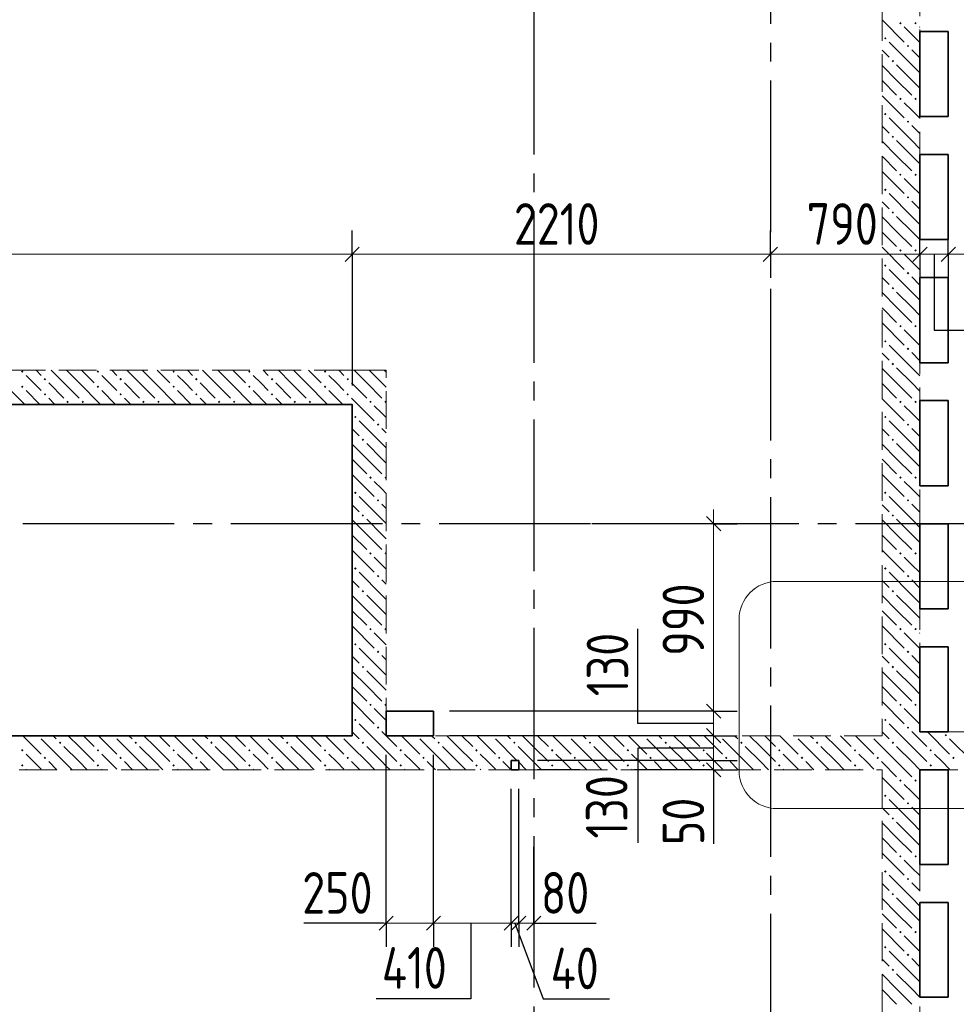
# Model space of a CAD drawing. Header units: millimetres. Extents: x 0 to 31317, y 0 to 42000.
# Tile 11 of 16: x 19108 to 24056, y 25012 to 30212. Entities that reach past the tile are written whole.
import ezdxf

# ---------------------------------------------------------------- set-up
doc = ezdxf.new("R2010")
doc.units = ezdxf.units.MM
doc.linetypes.add('______2', pattern=[270, 200, -70])
doc.linetypes.add('______5', pattern=[1100, 800, -100, 100, -100])
for name, color, linetype, lineweight in [('Standard', 7, 'Continuous', 25), ('Оси', 40, '______5', 18), ('Примечания', 7, 'Continuous', 25), ('Размерная выноска', 7, 'Continuous', 13)]:
    doc.layers.add(name, color=color, linetype=linetype, lineweight=lineweight)
doc.layers.add('ЖБ Перекрытие верхний уровень', color=7, linetype='Continuous', lineweight=25, true_color=0xe0e0ff)
doc.layers.add('ЖБ Стена верхний уровень', color=7, linetype='Continuous', lineweight=25, true_color=0x006e00)
doc.styles.add('GOST 2.304-81', font='txt')

msp = doc.modelspace()

# ---------------------------------------------------------------- hatches: boundary and pattern name
at = {"layer": 'ЖБ Стена верхний уровень', "linetype": 'Continuous', "lineweight": 18, "transparency": 33554687}
for points in [[(23754.4, 30193.1), (23760.9, 30199.6), (23767.4, 30193.1), (23760.9, 30186.6)], [(23834.5, 30193.1), (23840.9, 30199.6), (23847.4, 30193.1), (23840.9, 30186.6)], [(23674.5, 30113.1), (23681, 30119.6), (23687.5, 30113.1), (23681, 30106.6)], [(23794.5, 30073.1), (23801, 30079.6), (23807.5, 30073.1), (23801, 30066.6)], [(23714.5, 29993.1), (23721, 29999.6), (23727.4, 29993.1), (23721, 29986.6)], [(23754.4, 29793.1), (23760.9, 29799.6), (23767.4, 29793.1), (23760.9, 29786.6)], [(23834.5, 29793.1), (23840.9, 29799.6), (23847.4, 29793.1), (23840.9, 29786.6)], [(23674.5, 29713.1), (23681, 29719.6), (23687.5, 29713.1), (23681, 29706.6)], [(23794.5, 29673.1), (23801, 29679.6), (23807.5, 29673.1), (23801, 29666.6)], [(23714.5, 29593.1), (23721, 29599.6), (23727.4, 29593.1), (23721, 29586.6)], [(23754.4, 29393.1), (23760.9, 29399.6), (23767.4, 29393.1), (23760.9, 29386.6)], [(23834.5, 29393.1), (23840.9, 29399.6), (23847.4, 29393.1), (23840.9, 29386.6)], [(23674.5, 29313.1), (23681, 29319.6), (23687.5, 29313.1), (23681, 29306.6)], [(23794.5, 29273.1), (23801, 29279.6), (23807.5, 29273.1), (23801, 29266.6)], [(23714.5, 29193.1), (23721, 29199.6), (23727.4, 29193.1), (23721, 29186.6)], [(23754.4, 28993.1), (23760.9, 28999.6), (23767.4, 28993.1), (23760.9, 28986.6)], [(23834.5, 28993.1), (23840.9, 28999.6), (23847.4, 28993.1), (23840.9, 28986.6)], [(23674.5, 28913.1), (23681, 28919.6), (23687.5, 28913.1), (23681, 28906.6)], [(23794.5, 28873.1), (23801, 28879.6), (23807.5, 28873.1), (23801, 28866.6)], [(23714.5, 28793.1), (23721, 28799.6), (23727.4, 28793.1), (23721, 28786.6)], [(23754.4, 28593.1), (23760.9, 28599.6), (23767.4, 28593.1), (23760.9, 28586.6)], [(23834.5, 28593.1), (23840.9, 28599.6), (23847.4, 28593.1), (23840.9, 28586.6)], [(23674.5, 28513.1), (23681, 28519.6), (23687.5, 28513.1), (23681, 28506.6)], [(23794.5, 28473.1), (23801, 28479.6), (23807.5, 28473.1), (23801, 28466.6)], [(23714.5, 28393.1), (23721, 28399.6), (23727.4, 28393.1), (23721, 28386.6)], [(19114.5, 28353.1), (19121, 28359.6), (19127.4, 28353.1), (19121, 28346.6)], [(19514.5, 28353.1), (19521, 28359.6), (19527.4, 28353.1), (19521, 28346.6)], [(19914.5, 28353.1), (19921, 28359.6), (19927.4, 28353.1), (19921, 28346.6)], [(20314.5, 28353.1), (20321, 28359.6), (20327.4, 28353.1), (20321, 28346.6)], [(20714.5, 28353.1), (20721, 28359.6), (20727.4, 28353.1), (20721, 28346.6)], [(19234.5, 28313.1), (19240.9, 28319.6), (19247.4, 28313.1), (19240.9, 28306.6)], [(19634.5, 28313.1), (19640.9, 28319.6), (19647.4, 28313.1), (19640.9, 28306.6)], [(20034.5, 28313.1), (20040.9, 28319.6), (20047.4, 28313.1), (20040.9, 28306.6)], [(20434.5, 28313.1), (20440.9, 28319.6), (20447.4, 28313.1), (20440.9, 28306.6)], [(20834.5, 28313.1), (20840.9, 28319.6), (20847.4, 28313.1), (20840.9, 28306.6)], [(19114.5, 28273.1), (19121, 28279.6), (19127.4, 28273.1), (19121, 28266.6)], [(19234.5, 28233.1), (19240.9, 28239.6), (19247.4, 28233.1), (19240.9, 28226.6)], [(19514.5, 28273.1), (19521, 28279.6), (19527.4, 28273.1), (19521, 28266.6)], [(19634.5, 28233.1), (19640.9, 28239.6), (19647.4, 28233.1), (19640.9, 28226.6)], [(19914.5, 28273.1), (19921, 28279.6), (19927.4, 28273.1), (19921, 28266.6)], [(20034.5, 28233.1), (20040.9, 28239.6), (20047.4, 28233.1), (20040.9, 28226.6)], [(20314.5, 28273.1), (20321, 28279.6), (20327.4, 28273.1), (20321, 28266.6)], [(20434.5, 28233.1), (20440.9, 28239.6), (20447.4, 28233.1), (20440.9, 28226.6)], [(20714.5, 28273.1), (20721, 28279.6), (20727.4, 28273.1), (20721, 28266.6)], [(20834.5, 28233.1), (20840.9, 28239.6), (20847.4, 28233.1), (20840.9, 28226.6)], [(19354.4, 28193.1), (19360.9, 28199.6), (19367.4, 28193.1), (19360.9, 28186.6)], [(19434.5, 28193.1), (19440.9, 28199.6), (19447.4, 28193.1), (19440.9, 28186.6)], [(19754.4, 28193.1), (19760.9, 28199.6), (19767.4, 28193.1), (19760.9, 28186.6)], [(19834.5, 28193.1), (19840.9, 28199.6), (19847.4, 28193.1), (19840.9, 28186.6)], [(20154.4, 28193.1), (20160.9, 28199.6), (20167.4, 28193.1), (20160.9, 28186.6)], [(20234.5, 28193.1), (20240.9, 28199.6), (20247.4, 28193.1), (20240.9, 28186.6)], [(20554.4, 28193.1), (20560.9, 28199.6), (20567.4, 28193.1), (20560.9, 28186.6)], [(20634.5, 28193.1), (20640.9, 28199.6), (20647.4, 28193.1), (20640.9, 28186.6)], [(20954.4, 28193.1), (20960.9, 28199.6), (20967.4, 28193.1), (20960.9, 28186.6)], [(21034.5, 28193.1), (21040.9, 28199.6), (21044, 28196.6), (21044, 28189.7), (21040.9, 28186.6)], [(23754.4, 28193.1), (23760.9, 28199.6), (23767.4, 28193.1), (23760.9, 28186.6)], [(23834.5, 28193.1), (23840.9, 28199.6), (23847.4, 28193.1), (23840.9, 28186.6)], [(20874.5, 28113.1), (20881, 28119.6), (20887.5, 28113.1), (20881, 28106.6)], [(23674.5, 28113.1), (23681, 28119.6), (23687.5, 28113.1), (23681, 28106.6)], [(20994.5, 28073.1), (21001, 28079.6), (21007.5, 28073.1), (21001, 28066.6)], [(23794.5, 28073.1), (23801, 28079.6), (23807.5, 28073.1), (23801, 28066.6)], [(20914.5, 27993.1), (20921, 27999.6), (20927.4, 27993.1), (20921, 27986.6)], [(23714.5, 27993.1), (23721, 27999.6), (23727.4, 27993.1), (23721, 27986.6)], [(20954.4, 27793.1), (20960.9, 27799.6), (20967.4, 27793.1), (20960.9, 27786.6)], [(21034.5, 27793.1), (21040.9, 27799.6), (21044, 27796.6), (21044, 27789.7), (21040.9, 27786.6)], [(23754.4, 27793.1), (23760.9, 27799.6), (23767.4, 27793.1), (23760.9, 27786.6)], [(23834.5, 27793.1), (23840.9, 27799.6), (23847.4, 27793.1), (23840.9, 27786.6)], [(20874.5, 27713.1), (20881, 27719.6), (20887.5, 27713.1), (20881, 27706.6)], [(23674.5, 27713.1), (23681, 27719.6), (23687.5, 27713.1), (23681, 27706.6)], [(20994.5, 27673.1), (21001, 27679.6), (21007.5, 27673.1), (21001, 27666.6)], [(23794.5, 27673.1), (23801, 27679.6), (23807.5, 27673.1), (23801, 27666.6)], [(20914.5, 27593.1), (20921, 27599.6), (20927.4, 27593.1), (20921, 27586.6)], [(23714.5, 27593.1), (23721, 27599.6), (23727.4, 27593.1), (23721, 27586.6)], [(20954.4, 27393.1), (20960.9, 27399.6), (20967.4, 27393.1), (20960.9, 27386.6)], [(21034.5, 27393.1), (21040.9, 27399.6), (21044, 27396.6), (21044, 27389.7), (21040.9, 27386.6)], [(23754.4, 27393.1), (23760.9, 27399.6), (23767.4, 27393.1), (23760.9, 27386.6)], [(23834.5, 27393.1), (23840.9, 27399.6), (23847.4, 27393.1), (23840.9, 27386.6)], [(20874.5, 27313.1), (20881, 27319.6), (20887.5, 27313.1), (20881, 27306.6)], [(23674.5, 27313.1), (23681, 27319.6), (23687.5, 27313.1), (23681, 27306.6)], [(20994.5, 27273.1), (21001, 27279.6), (21007.5, 27273.1), (21001, 27266.6)], [(23794.5, 27273.1), (23801, 27279.6), (23807.5, 27273.1), (23801, 27266.6)], [(20914.5, 27193.1), (20921, 27199.6), (20927.4, 27193.1), (20921, 27186.6)], [(23714.5, 27193.1), (23721, 27199.6), (23727.4, 27193.1), (23721, 27186.6)], [(20954.4, 26993.1), (20960.9, 26999.6), (20967.4, 26993.1), (20960.9, 26986.6)], [(21034.5, 26993.1), (21040.9, 26999.6), (21044, 26996.6), (21044, 26989.7), (21040.9, 26986.6)], [(23754.4, 26993.1), (23760.9, 26999.6), (23767.4, 26993.1), (23760.9, 26986.6)], [(23834.5, 26993.1), (23840.9, 26999.6), (23847.4, 26993.1), (23840.9, 26986.6)], [(20874.5, 26913.1), (20881, 26919.6), (20887.5, 26913.1), (20881, 26906.6)], [(23674.5, 26913.1), (23681, 26919.6), (23687.5, 26913.1), (23681, 26906.6)], [(20994.5, 26873.1), (21001, 26879.6), (21007.5, 26873.1), (21001, 26866.6)], [(23794.5, 26873.1), (23801, 26879.6), (23807.5, 26873.1), (23801, 26866.6)], [(20914.5, 26793.1), (20921, 26799.6), (20927.4, 26793.1), (20921, 26786.6)], [(23714.5, 26793.1), (23721, 26799.6), (23727.4, 26793.1), (23721, 26786.6)], [(20954.4, 26593.1), (20960.9, 26599.6), (20967.4, 26593.1), (20960.9, 26586.6)], [(21034.5, 26593.1), (21040.9, 26599.6), (21044, 26596.6), (21044, 26589.7), (21040.9, 26586.6)], [(23754.4, 26593.1), (23760.9, 26599.6), (23767.4, 26593.1), (23760.9, 26586.6)], [(23834.5, 26593.1), (23840.9, 26599.6), (23847.4, 26593.1), (23840.9, 26586.6)], [(20874.5, 26513.1), (20881, 26519.6), (20887.5, 26513.1), (20881, 26506.6)], [(20994.5, 26473.1), (21001, 26479.6), (21007.5, 26473.1), (21001, 26466.6)], [(23674.5, 26513.1), (23681, 26519.6), (23687.5, 26513.1), (23681, 26506.6)], [(23794.5, 26473.1), (23801, 26479.6), (23807.5, 26473.1), (23801, 26466.6)], [(19204.3, 26430), (19201, 26426.6), (19197.6, 26430)], [(19604.3, 26430), (19601, 26426.6), (19597.6, 26430)], [(20004.3, 26430), (20001, 26426.6), (19997.6, 26430)], [(20404.3, 26430), (20401, 26426.6), (20397.6, 26430)], [(20804.3, 26430), (20801, 26426.6), (20797.6, 26430)], [(21204.3, 26430), (21201, 26426.6), (21197.6, 26430)], [(21604.3, 26430), (21601, 26426.6), (21597.6, 26430)], [(22004.3, 26430), (22001, 26426.6), (21997.6, 26430)], [(22404.3, 26430), (22401, 26426.6), (22397.6, 26430)], [(22804.3, 26430), (22801, 26426.6), (22797.6, 26430)], [(23204.3, 26430), (23201, 26426.6), (23197.6, 26430)], [(23604.3, 26430), (23601, 26426.6), (23597.6, 26430)], [(23994.5, 26433.1), (24001, 26439.6), (24007.5, 26433.1), (24001, 26426.6)], [(19314.5, 26393.1), (19321, 26399.6), (19327.4, 26393.1), (19321, 26386.6)], [(19714.5, 26393.1), (19721, 26399.6), (19727.4, 26393.1), (19721, 26386.6)], [(20114.5, 26393.1), (20121, 26399.6), (20127.4, 26393.1), (20121, 26386.6)], [(20514.5, 26393.1), (20521, 26399.6), (20527.4, 26393.1), (20521, 26386.6)], [(20914.5, 26393.1), (20921, 26399.6), (20927.4, 26393.1), (20921, 26386.6)], [(21314.5, 26393.1), (21321, 26399.6), (21327.4, 26393.1), (21321, 26386.6)], [(21714.5, 26393.1), (21721, 26399.6), (21727.4, 26393.1), (21721, 26386.6)], [(22114.5, 26393.1), (22121, 26399.6), (22127.4, 26393.1), (22121, 26386.6)], [(22514.5, 26393.1), (22521, 26399.6), (22527.4, 26393.1), (22521, 26386.6)], [(22914.5, 26393.1), (22921, 26399.6), (22927.4, 26393.1), (22921, 26386.6)], [(23314.5, 26393.1), (23321, 26399.6), (23327.4, 26393.1), (23321, 26386.6)], [(23714.5, 26393.1), (23721, 26399.6), (23727.4, 26393.1), (23721, 26386.6)], [(19114.5, 26353.1), (19121, 26359.6), (19127.4, 26353.1), (19121, 26346.6)], [(19234.5, 26313.1), (19240.9, 26319.6), (19247.4, 26313.1), (19240.9, 26306.6)], [(19514.5, 26353.1), (19521, 26359.6), (19527.4, 26353.1), (19521, 26346.6)], [(19634.5, 26313.1), (19640.9, 26319.6), (19647.4, 26313.1), (19640.9, 26306.6)], [(19914.5, 26353.1), (19921, 26359.6), (19927.4, 26353.1), (19921, 26346.6)], [(20034.5, 26313.1), (20040.9, 26319.6), (20047.4, 26313.1), (20040.9, 26306.6)], [(20314.5, 26353.1), (20321, 26359.6), (20327.4, 26353.1), (20321, 26346.6)], [(20434.5, 26313.1), (20440.9, 26319.6), (20447.4, 26313.1), (20440.9, 26306.6)], [(20714.5, 26353.1), (20721, 26359.6), (20727.4, 26353.1), (20721, 26346.6)], [(20834.5, 26313.1), (20840.9, 26319.6), (20847.4, 26313.1), (20840.9, 26306.6)], [(21114.5, 26353.1), (21121, 26359.6), (21127.4, 26353.1), (21121, 26346.6)], [(21234.5, 26313.1), (21240.9, 26319.6), (21247.4, 26313.1), (21240.9, 26306.6)], [(21514.5, 26353.1), (21521, 26359.6), (21527.4, 26353.1), (21521, 26346.6)], [(21634.5, 26313.1), (21640.9, 26319.6), (21647.4, 26313.1), (21640.9, 26306.6)], [(21914.5, 26353.1), (21921, 26359.6), (21927.4, 26353.1), (21921, 26346.6)], [(22034.5, 26313.1), (22040.9, 26319.6), (22047.4, 26313.1), (22040.9, 26306.6)], [(22314.5, 26353.1), (22321, 26359.6), (22327.4, 26353.1), (22321, 26346.6)], [(22434.5, 26313.1), (22440.9, 26319.6), (22447.4, 26313.1), (22440.9, 26306.6)], [(22714.5, 26353.1), (22721, 26359.6), (22727.4, 26353.1), (22721, 26346.6)], [(22834.5, 26313.1), (22840.9, 26319.6), (22847.4, 26313.1), (22840.9, 26306.6)], [(23114.5, 26353.1), (23121, 26359.6), (23127.4, 26353.1), (23121, 26346.6)], [(23234.5, 26313.1), (23240.9, 26319.6), (23247.4, 26313.1), (23240.9, 26306.6)], [(23514.5, 26353.1), (23521, 26359.6), (23527.4, 26353.1), (23521, 26346.6)], [(23634.5, 26313.1), (23640.9, 26319.6), (23647.4, 26313.1), (23640.9, 26306.6)], [(23914.5, 26353.1), (23921, 26359.6), (23927.4, 26353.1), (23921, 26346.6)], [(24034.5, 26313.1), (24040.9, 26319.6), (24047.4, 26313.1), (24040.9, 26306.6)], [(19114.5, 26273.1), (19121, 26279.6), (19127.4, 26273.1), (19121, 26266.6)], [(19514.5, 26273.1), (19521, 26279.6), (19527.4, 26273.1), (19521, 26266.6)], [(19914.5, 26273.1), (19921, 26279.6), (19927.4, 26273.1), (19921, 26266.6)], [(20314.5, 26273.1), (20321, 26279.6), (20327.4, 26273.1), (20321, 26266.6)], [(20714.5, 26273.1), (20721, 26279.6), (20727.4, 26273.1), (20721, 26266.6)], [(21114.5, 26273.1), (21121, 26279.6), (21127.4, 26273.1), (21121, 26266.6)], [(21514.5, 26273.1), (21521, 26279.6), (21527.4, 26273.1), (21521, 26266.6)], [(21914.5, 26273.1), (21921, 26279.6), (21927.4, 26273.1), (21921, 26266.6)], [(22314.5, 26273.1), (22321, 26279.6), (22327.4, 26273.1), (22321, 26266.6)], [(22714.5, 26273.1), (22721, 26279.6), (22727.4, 26273.1), (22721, 26266.6)], [(23114.5, 26273.1), (23121, 26279.6), (23127.4, 26273.1), (23121, 26266.6)], [(23514.5, 26273.1), (23521, 26279.6), (23527.4, 26273.1), (23521, 26266.6)], [(23914.5, 26273.1), (23921, 26279.6), (23927.4, 26273.1), (23921, 26266.6)], [(23754.4, 26193.1), (23760.9, 26199.6), (23767.4, 26193.1), (23760.9, 26186.6)], [(23834.5, 26193.1), (23840.9, 26199.6), (23847.4, 26193.1), (23840.9, 26186.6)], [(23674.5, 26113.1), (23681, 26119.6), (23687.5, 26113.1), (23681, 26106.6)], [(23794.5, 26073.1), (23801, 26079.6), (23807.5, 26073.1), (23801, 26066.6)], [(23714.5, 25993.1), (23721, 25999.6), (23727.4, 25993.1), (23721, 25986.6)], [(23754.4, 25793.1), (23760.9, 25799.6), (23767.4, 25793.1), (23760.9, 25786.6)], [(23834.5, 25793.1), (23840.9, 25799.6), (23847.4, 25793.1), (23840.9, 25786.6)], [(23674.5, 25713.1), (23681, 25719.6), (23687.5, 25713.1), (23681, 25706.6)], [(23794.5, 25673.1), (23801, 25679.6), (23807.5, 25673.1), (23801, 25666.6)], [(23714.5, 25593.1), (23721, 25599.6), (23727.4, 25593.1), (23721, 25586.6)], [(23754.4, 25393.1), (23760.9, 25399.6), (23767.4, 25393.1), (23760.9, 25386.6)], [(23834.5, 25393.1), (23840.9, 25399.6), (23847.4, 25393.1), (23840.9, 25386.6)], [(23674.5, 25313.1), (23681, 25319.6), (23687.5, 25313.1), (23681, 25306.6)], [(23794.5, 25273.1), (23801, 25279.6), (23807.5, 25273.1), (23801, 25266.6)], [(23714.5, 25193.1), (23721, 25199.6), (23727.4, 25193.1), (23721, 25186.6)]]:
    msp.add_hatch(color=7, dxfattribs=at).paths.add_polyline_path(points, flags=16)

# ---------------------------------------------------------------- linework, layer by layer
at = {"layer": 'Standard', "color": 251, "linetype": 'Continuous', "lineweight": -3, "true_color": 0x656565, "transparency": 33554687}
for p, q in [((20864, 28972.8), (20864, 29097.8)), ((23074, 28972.8), (23074, 29097.8)), ((23864, 28972.8), (23864, 29097.8)), ((24014, 28972.8), (24014, 29097.8)), ((20864, 28972.8), (20864, 28847.8)), ((23074, 28972.8), (23074, 28847.8)), ((23074, 28972.8), (23074, 28972.8)), ((23864, 28972.8), (23864, 28847.8)), ((24014, 28972.8), (24014, 28847.8)), ((22774, 27550), (22129.6, 27550)), ((22774, 27550), (22649, 27550)), ((22774, 27550), (22899, 27550)), ((22774, 26560), (22649, 26560)), ((22774, 26560), (22899, 26560)), ((22774, 26430), (22649, 26430)), ((22774, 26430), (22899, 26430)), ((22774, 26300), (22649, 26300)), ((22774, 26300), (22899, 26300)), ((22067.1, 26250), (21844, 26250)), ((22774, 26250), (22649, 26250)), ((22774, 26250), (22899, 26250)), ((21044, 25440), (21044, 25565)), ((21294, 25440), (21294, 25565)), ((21704, 25440), (21704, 25565)), ((21744, 25440), (21744, 25565)), ((21824, 25440), (21824, 25565)), ((21044, 25440), (21044, 25315)), ((21294, 25440), (21294, 25315)), ((21704, 25440), (21704, 25315)), ((21744, 25440), (21744, 25315)), ((21824, 25440), (21824, 25315))]:
    msp.add_line(p, q, dxfattribs=at)
at = {"layer": 'Standard', "color": 7, "linetype": 'Continuous', "lineweight": 13, "transparency": 33554687}
for p, q in [((20864, 28972.8), (16424, 28972.8)), ((23074, 28972.8), (20864, 28972.8)), ((22774, 27550), (22774, 27625)), ((22774, 26560), (22774, 26430)), ((22774, 26430), (22774, 26300)), ((22774, 26300), (22774, 26250)), ((22774, 26250), (22774, 26175)), ((21044, 25440), (20969, 25440)), ((21294, 25440), (21044, 25440)), ((21744, 25440), (21704, 25440)), ((21824, 25440), (21899, 25440))]:
    msp.add_line(p, q, dxfattribs=at)
at = {"layer": 'Standard', "color": 7, "linetype": 'Continuous', "lineweight": 25, "transparency": 33554687}
for p, q in [((20901.5, 29010.3), (20826.5, 28935.3)), ((23111.5, 29010.3), (23036.5, 28935.3)), ((23901.5, 29010.3), (23826.5, 28935.3)), ((24051.5, 29010.3), (23976.5, 28935.3)), ((22736.5, 27587.5), (22811.5, 27512.5)), ((22736.5, 26597.5), (22811.5, 26522.5)), ((22736.5, 26467.5), (22811.5, 26392.5)), ((22736.5, 26337.5), (22811.5, 26262.5)), ((22736.5, 26287.5), (22811.5, 26212.5)), ((21081.5, 25477.5), (21006.5, 25402.5)), ((21331.5, 25477.5), (21256.5, 25402.5)), ((21741.5, 25477.5), (21666.5, 25402.5)), ((21781.5, 25477.5), (21706.5, 25402.5)), ((21861.5, 25477.5), (21786.5, 25402.5))]:
    msp.add_line(p, q, dxfattribs=at)
at = {"layer": 'Standard', "color": 251, "linetype": 'Continuous', "lineweight": -3, "true_color": 0x656565, "transparency": 33554687}
for points in [[(20864, 28972.8), (20864, 28863.6), (20864, 28863.6), (20864, 28799), (20864, 28799), (20864, 28280)], [(23864, 28972.8), (23864, 28957.5), (23864, 28957.5), (23864, 28950)], [(24014, 28972.8), (24014, 28962.2), (24014, 28962.2), (24014, 28950)], [(22774, 26560), (22757, 26560), (22757, 26560), (22648.4, 26560), (22648.4, 26560), (21379, 26560)], [(22774, 26430), (22757, 26430), (22757, 26430), (22593.9, 26430), (22593.9, 26430), (21379, 26430)], [(21044, 25440), (21044, 25457), (21044, 25457), (21044, 26330)], [(21294, 25440), (21294, 25457), (21294, 25457), (21294, 26330)], [(22774, 26300), (22757, 26300), (22757, 26300), (22539.3, 26300), (22539.3, 26300), (21844, 26300)], [(22774, 26250), (22757, 26250), (22757, 26250), (22518.3, 26250), (22518.3, 26250), (22352, 26250)], [(21704, 25440), (21704, 25457), (21704, 25457), (21704, 26150)], [(21744, 25440), (21744, 25457), (21744, 25457), (21744, 26150)], [(21824, 25440), (21824, 25454.9), (21824, 25454.9), (21824, 25457), (21824, 25457), (21824, 25842.4)]]:
    msp.add_lwpolyline(points, dxfattribs=at)
at = {"layer": 'Standard', "color": 7, "linetype": 'Continuous', "lineweight": 13, "transparency": 33554687}
for points in [[(23864, 28972.8), (23571.4, 28972.8), (23571.4, 28972.8), (23074, 28972.8)], [(24014, 28972.8), (23992.7, 28972.8), (23992.7, 28972.8), (23864, 28972.8)], [(26324, 28972.8), (24731.3, 28972.8), (24731.3, 28972.8), (24014, 28972.8)], [(22774, 27550), (22774, 26827.1), (22774, 26827.1), (22774, 26560)], [(21704, 25440), (21668.7, 25440), (21668.7, 25440), (21294, 25440)], [(21824, 25440), (21756.5, 25440), (21756.5, 25440), (21744, 25440)]]:
    msp.add_lwpolyline(points, dxfattribs=at)
at = {"layer": 'ЖБ Перекрытие верхний уровень', "color": 7, "linetype": 'Continuous', "lineweight": 35, "transparency": 33554687}
for p, q in [((23864, 30150), (24014, 30150)), ((23864, 29700), (23864, 30150)), ((24014, 30150), (24014, 29700)), ((24014, 29700), (23864, 29700)), ((23864, 29050), (23864, 29500)), ((23864, 29500), (24014, 29500)), ((24014, 29500), (24014, 29050)), ((24014, 29050), (23864, 29050)), ((23864, 28850), (24014, 28850)), ((23864, 28400), (23864, 28850)), ((24014, 28850), (24014, 28400)), ((24014, 28400), (23864, 28400)), ((23864, 27750), (23864, 28200)), ((23864, 28200), (24014, 28200)), ((24014, 28200), (24014, 27750)), ((20864, 28180), (16424, 28180)), ((20864, 26430), (20864, 28180)), ((24014, 27750), (23864, 27750)), ((23864, 27550), (24014, 27550)), ((23864, 27100), (23864, 27550)), ((24014, 27550), (24014, 27100)), ((24014, 27100), (23864, 27100)), ((23864, 26450), (23864, 26900)), ((23864, 26900), (24014, 26900)), ((24014, 26900), (24014, 26450)), ((21294, 26560), (21044, 26560)), ((21044, 26560), (21044, 26430)), ((21294, 26430), (21294, 26560)), ((16424, 26430), (20864, 26430)), ((21044, 26430), (21294, 26430)), ((24014, 26450), (23864, 26450)), ((21744, 26300), (21704, 26300)), ((21704, 26300), (21704, 26250)), ((21744, 26250), (21744, 26300)), ((21704, 26250), (21744, 26250)), ((23864, 26250), (24014, 26250)), ((23864, 25750), (23864, 26250)), ((24014, 26250), (24014, 25750)), ((24014, 25750), (23864, 25750)), ((23864, 25050), (23864, 25550)), ((23864, 25550), (24014, 25550)), ((24014, 25550), (24014, 25050)), ((24014, 25050), (23864, 25050))]:
    msp.add_line(p, q, dxfattribs=at)
at = {"layer": 'ЖБ Стена верхний уровень', "color": 251, "linetype": '______2', "lineweight": 13, "true_color": 0x656565, "transparency": 33554687}
for p, q in [((23664, 31380), (23664, 26430)), ((23864, 26450), (23864, 31380)), ((20864, 28360), (18204, 28360)), ((21044, 28360), (20864, 28360)), ((21044, 26430), (21044, 28360)), ((18204, 28180), (20864, 28180)), ((20864, 28180), (20864, 26430)), ((20864, 26430), (18204, 26430)), ((23664, 26430), (21044, 26430)), ((26324, 26450), (23864, 26450)), ((21744, 26300), (21704, 26300)), ((21704, 26300), (21704, 26250)), ((21744, 26250), (21744, 26300)), ((18024, 26250), (20864, 26250)), ((20864, 26250), (21044, 26250)), ((21044, 26250), (21704, 26250)), ((21744, 26250), (23664, 26250)), ((23664, 26250), (23664, 23720)), ((23864, 23720), (23864, 26250)), ((23864, 26250), (26324, 26250))]:
    msp.add_line(p, q, dxfattribs=at)
at = {"layer": 'ЖБ Стена верхний уровень', "color": 9, "linetype": 'Continuous', "lineweight": 18, "true_color": 0xc7c7c7, "transparency": 33554687}
for p, q in [((23664, 30210.1), (23781, 30093.1)), ((23821, 30133.1), (23781, 30173.1)), ((23860.9, 30173.1), (23864, 30170.1)), ((23860.9, 30093.1), (23821, 30133.1)), ((23821, 29973.1), (23701, 30093.1)), ((23664, 30050.1), (23701, 30013.1)), ((23821, 30053.1), (23864, 30010.1)), ((23740.9, 29893.1), (23664, 29970.1)), ((23740.9, 29973.1), (23821, 29893.1)), ((23821, 29973.1), (23864, 29930.1)), ((23664, 29890.1), (23740.9, 29813.1)), ((23740.9, 29893.1), (23821, 29813.1)), ((23821, 29893.1), (23864, 29850.1)), ((23664, 29810.1), (23781, 29693.1)), ((23821, 29733.1), (23781, 29773.1)), ((23860.9, 29773.1), (23864, 29770.1)), ((23821, 29573.1), (23701, 29693.1)), ((23860.9, 29693.1), (23821, 29733.1)), ((23664, 29650.1), (23701, 29613.1)), ((23821, 29653.1), (23864, 29610.1)), ((23740.9, 29493.1), (23664, 29570.1)), ((23740.9, 29573.1), (23821, 29493.1)), ((23821, 29573.1), (23864, 29530.1)), ((23664, 29490.1), (23740.9, 29413.1)), ((23740.9, 29493.1), (23821, 29413.1)), ((23821, 29493.1), (23864, 29450.1)), ((23664, 29410.1), (23781, 29293.1)), ((23821, 29333.1), (23781, 29373.1)), ((23860.9, 29293.1), (23821, 29333.1)), ((23860.9, 29373.1), (23864, 29370.1)), ((23821, 29173.1), (23701, 29293.1)), ((23664, 29250.1), (23701, 29213.1)), ((23821, 29253.1), (23864, 29210.1)), ((23740.9, 29173.1), (23821, 29093.1)), ((23821, 29173.1), (23864, 29130.1)), ((23740.9, 29093.1), (23664, 29170.1)), ((23664, 29090.1), (23740.9, 29013.1)), ((23740.9, 29093.1), (23821, 29013.1)), ((23821, 29093.1), (23864, 29050.1)), ((23664, 29010.1), (23781, 28893.1)), ((23821, 28933.1), (23781, 28973.1)), ((23860.9, 28973.1), (23864, 28970.1)), ((23860.9, 28893.1), (23821, 28933.1)), ((23821, 28773.1), (23701, 28893.1)), ((23664, 28850.1), (23701, 28813.1)), ((23821, 28853.1), (23864, 28810.1)), ((23740.9, 28693.1), (23664, 28770.1)), ((23740.9, 28773.1), (23821, 28693.1)), ((23821, 28773.1), (23864, 28730.1)), ((23664, 28690.1), (23740.9, 28613.1)), ((23740.9, 28693.1), (23821, 28613.1)), ((23821, 28693.1), (23864, 28650.1)), ((23664, 28610.1), (23781, 28493.1)), ((23821, 28533.1), (23781, 28573.1)), ((23860.9, 28573.1), (23864, 28570.1)), ((23860.9, 28493.1), (23821, 28533.1)), ((23664, 28450.1), (23701, 28413.1)), ((23821, 28373.1), (23701, 28493.1)), ((23821, 28453.1), (23864, 28410.1)), ((19194.1, 28360), (19221, 28333.1)), ((19340.9, 28293.1), (19274.1, 28360)), ((19354.1, 28360), (19421, 28293.1)), ((19434.1, 28360), (19501, 28293.1)), ((19594.1, 28360), (19621, 28333.1)), ((19740.9, 28293.1), (19674.1, 28360)), ((19754.1, 28360), (19821, 28293.1)), ((19834.1, 28360), (19901, 28293.1)), ((19994.1, 28360), (20021, 28333.1)), ((20140.9, 28293.1), (20074.1, 28360)), ((20154.1, 28360), (20221, 28293.1)), ((20234.1, 28360), (20301, 28293.1)), ((20394.1, 28360), (20421, 28333.1)), ((20540.9, 28293.1), (20474.1, 28360)), ((20554.1, 28360), (20621, 28293.1)), ((20634.1, 28360), (20701, 28293.1)), ((20794.1, 28360), (20821, 28333.1)), ((20940.9, 28293.1), (20874.1, 28360)), ((20954.1, 28360), (21021, 28293.1)), ((21034.1, 28360), (21044, 28350.1)), ((23740.9, 28293.1), (23664, 28370.1)), ((23740.9, 28373.1), (23821, 28293.1)), ((23821, 28373.1), (23864, 28330.1)), ((19021, 28293.1), (19134.1, 28180)), ((19181, 28293.1), (19140.9, 28333.1)), ((19221, 28253.1), (19181, 28293.1)), ((19260.9, 28293.1), (19340.9, 28213.1)), ((19340.9, 28293.1), (19421, 28213.1)), ((19421, 28293.1), (19534.1, 28180)), ((19581, 28293.1), (19540.9, 28333.1)), ((19621, 28253.1), (19581, 28293.1)), ((19660.9, 28293.1), (19740.9, 28213.1)), ((19740.9, 28293.1), (19821, 28213.1)), ((19821, 28293.1), (19934.1, 28180)), ((19981, 28293.1), (19940.9, 28333.1)), ((20021, 28253.1), (19981, 28293.1)), ((20060.9, 28293.1), (20140.9, 28213.1)), ((20140.9, 28293.1), (20221, 28213.1)), ((20221, 28293.1), (20334.1, 28180)), ((20381, 28293.1), (20340.9, 28333.1)), ((20421, 28253.1), (20381, 28293.1)), ((20460.9, 28293.1), (20540.9, 28213.1)), ((20540.9, 28293.1), (20621, 28213.1)), ((20621, 28293.1), (20734.1, 28180)), ((20781, 28293.1), (20740.9, 28333.1)), ((20821, 28253.1), (20781, 28293.1)), ((20860.9, 28293.1), (20864, 28290.1)), ((20864, 28290.1), (20940.9, 28213.1)), ((20940.9, 28293.1), (21021, 28213.1)), ((21021, 28293.1), (21044, 28270.1)), ((23664, 28290.1), (23740.9, 28213.1)), ((23740.9, 28293.1), (23821, 28213.1)), ((23821, 28293.1), (23864, 28250.1)), ((19140.9, 28253.1), (19214.1, 28180)), ((19540.9, 28253.1), (19614.1, 28180)), ((19940.9, 28253.1), (20014.1, 28180)), ((20340.9, 28253.1), (20414.1, 28180)), ((20740.9, 28253.1), (20814.1, 28180)), ((19260.9, 28213.1), (19294.1, 28180)), ((19660.9, 28213.1), (19694.1, 28180)), ((20060.9, 28213.1), (20094.1, 28180)), ((20460.9, 28213.1), (20494.1, 28180)), ((20860.9, 28213.1), (20864, 28210.1)), ((20864, 28210.1), (20981, 28093.1)), ((23664, 28210.1), (23781, 28093.1)), ((21021, 28133.1), (20981, 28173.1)), ((21044, 28110.1), (21021, 28133.1)), ((23821, 28133.1), (23781, 28173.1)), ((23860.9, 28093.1), (23821, 28133.1)), ((23860.9, 28173.1), (23864, 28170.1)), ((21021, 27973.1), (20901, 28093.1)), ((23821, 27973.1), (23701, 28093.1)), ((20864, 28050.1), (20901, 28013.1)), ((21021, 28053.1), (21044, 28030.1)), ((23664, 28050.1), (23701, 28013.1)), ((23821, 28053.1), (23864, 28010.1)), ((20940.9, 27893.1), (20864, 27970.1)), ((20940.9, 27973.1), (21021, 27893.1)), ((21021, 27973.1), (21044, 27950.1)), ((23740.9, 27893.1), (23664, 27970.1)), ((23740.9, 27973.1), (23821, 27893.1)), ((23821, 27973.1), (23864, 27930.1)), ((20864, 27890.1), (20940.9, 27813.1)), ((20940.9, 27893.1), (21021, 27813.1)), ((21021, 27893.1), (21044, 27870.1)), ((23664, 27890.1), (23740.9, 27813.1)), ((23740.9, 27893.1), (23821, 27813.1)), ((23821, 27893.1), (23864, 27850.1)), ((20864, 27810.1), (20981, 27693.1)), ((21021, 27733.1), (20981, 27773.1)), ((23664, 27810.1), (23781, 27693.1)), ((23821, 27733.1), (23781, 27773.1)), ((23860.9, 27773.1), (23864, 27770.1)), ((21044, 27710.1), (21021, 27733.1)), ((23860.9, 27693.1), (23821, 27733.1)), ((21021, 27573.1), (20901, 27693.1)), ((23821, 27573.1), (23701, 27693.1)), ((20864, 27650.1), (20901, 27613.1)), ((21021, 27653.1), (21044, 27630.1)), ((23664, 27650.1), (23701, 27613.1)), ((23821, 27653.1), (23864, 27610.1)), ((20940.9, 27493.1), (20864, 27570.1)), ((20940.9, 27573.1), (21021, 27493.1)), ((21021, 27573.1), (21044, 27550.1)), ((23740.9, 27493.1), (23664, 27570.1)), ((23740.9, 27573.1), (23821, 27493.1)), ((23821, 27573.1), (23864, 27530.1)), ((20864, 27490.1), (20940.9, 27413.1)), ((20940.9, 27493.1), (21021, 27413.1)), ((21021, 27493.1), (21044, 27470.1)), ((23664, 27490.1), (23740.9, 27413.1)), ((23740.9, 27493.1), (23821, 27413.1)), ((23821, 27493.1), (23864, 27450.1)), ((20864, 27410.1), (20981, 27293.1)), ((23664, 27410.1), (23781, 27293.1)), ((21021, 27333.1), (20981, 27373.1)), ((23821, 27333.1), (23781, 27373.1)), ((23860.9, 27373.1), (23864, 27370.1)), ((21044, 27310.1), (21021, 27333.1)), ((23860.9, 27293.1), (23821, 27333.1)), ((20864, 27250.1), (20901, 27213.1)), ((21021, 27173.1), (20901, 27293.1)), ((21021, 27253.1), (21044, 27230.1)), ((23664, 27250.1), (23701, 27213.1)), ((23821, 27173.1), (23701, 27293.1)), ((23821, 27253.1), (23864, 27210.1)), ((20940.9, 27093.1), (20864, 27170.1)), ((20940.9, 27173.1), (21021, 27093.1)), ((21021, 27173.1), (21044, 27150.1)), ((23740.9, 27093.1), (23664, 27170.1)), ((23740.9, 27173.1), (23821, 27093.1)), ((23821, 27173.1), (23864, 27130.1)), ((20940.9, 27093.1), (21021, 27013.1)), ((21021, 27093.1), (21044, 27070.1)), ((23740.9, 27093.1), (23821, 27013.1)), ((23821, 27093.1), (23864, 27050.1)), ((20864, 27090.1), (20940.9, 27013.1)), ((23664, 27090.1), (23740.9, 27013.1)), ((20864, 27010.1), (20981, 26893.1)), ((23664, 27010.1), (23781, 26893.1)), ((21021, 26933.1), (20981, 26973.1)), ((23821, 26933.1), (23781, 26973.1)), ((23860.9, 26973.1), (23864, 26970.1)), ((21021, 26773.1), (20901, 26893.1)), ((21044, 26910.1), (21021, 26933.1)), ((23821, 26773.1), (23701, 26893.1)), ((23860.9, 26893.1), (23821, 26933.1)), ((20864, 26850.1), (20901, 26813.1)), ((21021, 26853.1), (21044, 26830.1)), ((23664, 26850.1), (23701, 26813.1)), ((23821, 26853.1), (23864, 26810.1)), ((20940.9, 26693.1), (20864, 26770.1)), ((20940.9, 26773.1), (21021, 26693.1)), ((21021, 26773.1), (21044, 26750.1)), ((23740.9, 26693.1), (23664, 26770.1)), ((23740.9, 26773.1), (23821, 26693.1)), ((23821, 26773.1), (23864, 26730.1)), ((20864, 26690.1), (20940.9, 26613.1)), ((20940.9, 26693.1), (21021, 26613.1)), ((21021, 26693.1), (21044, 26670.1)), ((23664, 26690.1), (23740.9, 26613.1)), ((23740.9, 26693.1), (23821, 26613.1)), ((23821, 26693.1), (23864, 26650.1)), ((20864, 26610.1), (20981, 26493.1)), ((21021, 26533.1), (20981, 26573.1)), ((23664, 26610.1), (23781, 26493.1)), ((23821, 26533.1), (23781, 26573.1)), ((23860.9, 26573.1), (23864, 26570.1)), ((21044, 26510.1), (21021, 26533.1)), ((23860.9, 26493.1), (23821, 26533.1)), ((21021, 26373.1), (20901, 26493.1)), ((23821, 26373.1), (23701, 26493.1)), ((19124.1, 26430), (19221, 26333.1)), ((19284.1, 26430), (19301, 26413.1)), ((19421, 26373.1), (19364.1, 26430)), ((19444.1, 26430), (19501, 26373.1)), ((19524.1, 26430), (19621, 26333.1)), ((19684.1, 26430), (19701, 26413.1)), ((19821, 26373.1), (19764.1, 26430)), ((19844.1, 26430), (19901, 26373.1)), ((19924.1, 26430), (20021, 26333.1)), ((20084.1, 26430), (20101, 26413.1)), ((20221, 26373.1), (20164.1, 26430)), ((20244.1, 26430), (20301, 26373.1)), ((20324.1, 26430), (20421, 26333.1)), ((20484.1, 26430), (20501, 26413.1)), ((20621, 26373.1), (20564.1, 26430)), ((20644.1, 26430), (20701, 26373.1)), ((20724.1, 26430), (20821, 26333.1)), ((20864, 26450.1), (20901, 26413.1)), ((21021, 26453.1), (21044, 26430.1)), ((21044.1, 26430), (21101, 26373.1)), ((21124.1, 26430), (21221, 26333.1)), ((21284.1, 26430), (21301, 26413.1)), ((21421, 26373.1), (21364.1, 26430)), ((21444.1, 26430), (21501, 26373.1)), ((21524.1, 26430), (21621, 26333.1)), ((21684.1, 26430), (21701, 26413.1)), ((21821, 26373.1), (21764.1, 26430)), ((21844.1, 26430), (21901, 26373.1)), ((21924.1, 26430), (22021, 26333.1)), ((22084.1, 26430), (22101, 26413.1)), ((22221, 26373.1), (22164.1, 26430)), ((22244.1, 26430), (22301, 26373.1)), ((22324.1, 26430), (22421, 26333.1)), ((22484.1, 26430), (22501, 26413.1)), ((22621, 26373.1), (22564.1, 26430)), ((22644.1, 26430), (22701, 26373.1)), ((22724.1, 26430), (22821, 26333.1)), ((22884.1, 26430), (22901, 26413.1)), ((23021, 26373.1), (22964.1, 26430)), ((23044.1, 26430), (23101, 26373.1)), ((23124.1, 26430), (23221, 26333.1)), ((23284.1, 26430), (23301, 26413.1)), ((23421, 26373.1), (23364.1, 26430)), ((23444.1, 26430), (23501, 26373.1)), ((23524.1, 26430), (23621, 26333.1)), ((23664, 26450.1), (23701, 26413.1)), ((23821, 26453.1), (23864, 26410.1)), ((23904.1, 26450), (24021, 26333.1)), ((19340.9, 26293.1), (19221, 26413.1)), ((19340.9, 26373.1), (19421, 26293.1)), ((19421, 26373.1), (19501, 26293.1)), ((19740.9, 26293.1), (19621, 26413.1)), ((19740.9, 26373.1), (19821, 26293.1)), ((19821, 26373.1), (19901, 26293.1)), ((20140.9, 26293.1), (20021, 26413.1)), ((20140.9, 26373.1), (20221, 26293.1)), ((20221, 26373.1), (20301, 26293.1)), ((20540.9, 26293.1), (20421, 26413.1)), ((20540.9, 26373.1), (20621, 26293.1)), ((20621, 26373.1), (20701, 26293.1)), ((20864, 26370.1), (20821, 26413.1)), ((20940.9, 26293.1), (20864, 26370.1)), ((20940.9, 26373.1), (21021, 26293.1)), ((21021, 26373.1), (21044, 26350.1)), ((21340.9, 26293.1), (21221, 26413.1)), ((21340.9, 26373.1), (21421, 26293.1)), ((21421, 26373.1), (21501, 26293.1)), ((21734.1, 26300), (21621, 26413.1)), ((21740.9, 26373.1), (21821, 26293.1)), ((21821, 26373.1), (21901, 26293.1)), ((22140.9, 26293.1), (22021, 26413.1)), ((22140.9, 26373.1), (22221, 26293.1)), ((22221, 26373.1), (22301, 26293.1)), ((22540.9, 26293.1), (22421, 26413.1)), ((22540.9, 26373.1), (22621, 26293.1)), ((22621, 26373.1), (22701, 26293.1)), ((22940.9, 26293.1), (22821, 26413.1)), ((22940.9, 26373.1), (23021, 26293.1)), ((23021, 26373.1), (23101, 26293.1)), ((23340.9, 26293.1), (23221, 26413.1)), ((23340.9, 26373.1), (23421, 26293.1)), ((23421, 26373.1), (23501, 26293.1)), ((23664, 26370.1), (23621, 26413.1)), ((23740.9, 26293.1), (23664, 26370.1)), ((23740.9, 26373.1), (23821, 26293.1)), ((23821, 26373.1), (23864, 26330.1)), ((23864, 26410.1), (23901, 26373.1)), ((24140.9, 26293.1), (24021, 26413.1)), ((19181, 26293.1), (19140.9, 26333.1)), ((19581, 26293.1), (19540.9, 26333.1)), ((19981, 26293.1), (19940.9, 26333.1)), ((20381, 26293.1), (20340.9, 26333.1)), ((20781, 26293.1), (20740.9, 26333.1)), ((21044, 26350.1), (21101, 26293.1)), ((21181, 26293.1), (21140.9, 26333.1)), ((21581, 26293.1), (21540.9, 26333.1)), ((21981, 26293.1), (21940.9, 26333.1)), ((22381, 26293.1), (22340.9, 26333.1)), ((22781, 26293.1), (22740.9, 26333.1)), ((23181, 26293.1), (23140.9, 26333.1)), ((23581, 26293.1), (23540.9, 26333.1)), ((23864, 26330.1), (23901, 26293.1)), ((23981, 26293.1), (23940.9, 26333.1)), ((19221, 26253.1), (19181, 26293.1)), ((19260.9, 26293.1), (19304.1, 26250)), ((19340.9, 26293.1), (19384.1, 26250)), ((19421, 26293.1), (19464.1, 26250)), ((19621, 26253.1), (19581, 26293.1)), ((19660.9, 26293.1), (19704.1, 26250)), ((19740.9, 26293.1), (19784.1, 26250)), ((19821, 26293.1), (19864.1, 26250)), ((20021, 26253.1), (19981, 26293.1)), ((20060.9, 26293.1), (20104.1, 26250)), ((20140.9, 26293.1), (20184.1, 26250)), ((20221, 26293.1), (20264.1, 26250)), ((20421, 26253.1), (20381, 26293.1)), ((20460.9, 26293.1), (20504.1, 26250)), ((20540.9, 26293.1), (20584.1, 26250)), ((20621, 26293.1), (20664.1, 26250)), ((20821, 26253.1), (20781, 26293.1)), ((20860.9, 26293.1), (20864, 26290.1)), ((20864, 26290.1), (20904.1, 26250)), ((20940.9, 26293.1), (20984.1, 26250)), ((21021, 26293.1), (21044, 26270.1)), ((21044, 26270.1), (21064.1, 26250)), ((21221, 26253.1), (21181, 26293.1)), ((21260.9, 26293.1), (21304.1, 26250)), ((21340.9, 26293.1), (21384.1, 26250)), ((21421, 26293.1), (21464.1, 26250)), ((21621, 26253.1), (21581, 26293.1)), ((21660.9, 26293.1), (21704, 26250.1)), ((21744, 26290.1), (21784.1, 26250)), ((21821, 26293.1), (21864.1, 26250)), ((22021, 26253.1), (21981, 26293.1)), ((22060.9, 26293.1), (22104.1, 26250)), ((22140.9, 26293.1), (22184.1, 26250)), ((22221, 26293.1), (22264.1, 26250)), ((22421, 26253.1), (22381, 26293.1)), ((22460.9, 26293.1), (22504.1, 26250)), ((22540.9, 26293.1), (22584.1, 26250)), ((22621, 26293.1), (22664.1, 26250)), ((22821, 26253.1), (22781, 26293.1)), ((22860.9, 26293.1), (22904.1, 26250)), ((22940.9, 26293.1), (22984.1, 26250)), ((23021, 26293.1), (23064.1, 26250)), ((23221, 26253.1), (23181, 26293.1)), ((23260.9, 26293.1), (23304.1, 26250)), ((23340.9, 26293.1), (23384.1, 26250)), ((23421, 26293.1), (23464.1, 26250)), ((23621, 26253.1), (23581, 26293.1)), ((23660.9, 26293.1), (23664, 26290.1)), ((23664, 26290.1), (23740.9, 26213.1)), ((23740.9, 26293.1), (23821, 26213.1)), ((23821, 26293.1), (23864, 26250.1)), ((24021, 26253.1), (23981, 26293.1)), ((19140.9, 26253.1), (19144.1, 26250)), ((19540.9, 26253.1), (19544.1, 26250)), ((19940.9, 26253.1), (19944.1, 26250)), ((20340.9, 26253.1), (20344.1, 26250)), ((20740.9, 26253.1), (20744.1, 26250)), ((21140.9, 26253.1), (21144.1, 26250)), ((21540.9, 26253.1), (21544.1, 26250)), ((21940.9, 26253.1), (21944.1, 26250)), ((22340.9, 26253.1), (22344.1, 26250)), ((22740.9, 26253.1), (22744.1, 26250)), ((23140.9, 26253.1), (23144.1, 26250)), ((23540.9, 26253.1), (23544.1, 26250)), ((23664, 26210.1), (23781, 26093.1)), ((23864, 26250.1), (23864.1, 26250)), ((23940.9, 26253.1), (23944.1, 26250)), ((23821, 26133.1), (23781, 26173.1)), ((23860.9, 26173.1), (23864, 26170.1)), ((23860.9, 26093.1), (23821, 26133.1)), ((23821, 25973.1), (23701, 26093.1)), ((23821, 26053.1), (23864, 26010.1)), ((23664, 26050.1), (23701, 26013.1)), ((23740.9, 25893.1), (23664, 25970.1)), ((23740.9, 25973.1), (23821, 25893.1)), ((23821, 25973.1), (23864, 25930.1)), ((23664, 25890.1), (23740.9, 25813.1)), ((23740.9, 25893.1), (23821, 25813.1)), ((23821, 25893.1), (23864, 25850.1)), ((23664, 25810.1), (23781, 25693.1)), ((23821, 25733.1), (23781, 25773.1)), ((23860.9, 25773.1), (23864, 25770.1)), ((23821, 25573.1), (23701, 25693.1)), ((23860.9, 25693.1), (23821, 25733.1)), ((23664, 25650.1), (23701, 25613.1)), ((23821, 25653.1), (23864, 25610.1)), ((23740.9, 25493.1), (23664, 25570.1)), ((23740.9, 25573.1), (23821, 25493.1)), ((23821, 25573.1), (23864, 25530.1)), ((23664, 25490.1), (23740.9, 25413.1)), ((23740.9, 25493.1), (23821, 25413.1)), ((23821, 25493.1), (23864, 25450.1)), ((23664, 25410.1), (23781, 25293.1)), ((23821, 25333.1), (23781, 25373.1)), ((23860.9, 25293.1), (23821, 25333.1)), ((23860.9, 25373.1), (23864, 25370.1)), ((23821, 25173.1), (23701, 25293.1)), ((23664, 25250.1), (23701, 25213.1)), ((23821, 25253.1), (23864, 25210.1)), ((23740.9, 25093.1), (23664, 25170.1)), ((23740.9, 25173.1), (23821, 25093.1)), ((23821, 25173.1), (23864, 25130.1)), ((23664, 25090.1), (23740.9, 25013.1)), ((23740.9, 25093.1), (23821, 25013.1)), ((23821, 25093.1), (23864, 25050.1))]:
    msp.add_line(p, q, dxfattribs=at)
at = {"layer": 'Оси', "color": 8, "linetype": '______5', "lineweight": -3, "transparency": 33554687}
for p, q in [((21824, 39100), (21824, 14930)), ((23074, 32090), (23074, 14930)), ((26524, 27550), (4600, 27550))]:
    msp.add_line(p, q, dxfattribs=at)
at = {"layer": 'Примечания', "color": 7, "linetype": 'Continuous', "lineweight": 13, "transparency": 33554687}
for p, q in [((24708.7, 27245), (23108.7, 27245)), ((22908.7, 27045), (22908.7, 26245)), ((23108.7, 26045), (24708.7, 26045))]:
    msp.add_line(p, q, dxfattribs=at)
for centre, start, end in [((23108.7, 27045), 90, 180), ((23108.7, 26245), 180, 270)]:
    msp.add_arc(centre, 200, start, end, dxfattribs=at)
at = {"layer": 'Размерная выноска', "color": 7, "linetype": 'Continuous', "lineweight": 25, "transparency": 33554687}
for p, q in [((22774, 26250), (22774, 25860)), ((21029, 25440), (20609, 25440)), ((21824, 25440), (22154, 25440))]:
    msp.add_line(p, q, dxfattribs=at)
for points in [[(23939, 28972.8), (23939, 28572.8), (24439, 28572.8)], [(22774, 26495), (22374, 26495), (22374, 26995)], [(22774, 26365), (22374, 26365), (22374, 25865)], [(21491.5, 25440), (21491.5, 25040), (20991.5, 25040)], [(21724, 25440), (21874, 25040), (22224, 25040)]]:
    msp.add_lwpolyline(points, dxfattribs=at)
at = {"layer": 'Размерная выноска', "color": 7, "linetype": 'Continuous', "lineweight": 35, "transparency": 33554687}
msp.add_lwpolyline([(16424, 28180), (20864, 28180), (20864, 26430), (16424, 26430), (16424, 28180)], dxfattribs=at)

# ---------------------------------------------------------------- texts
at = {"layer": 'Standard', "color": 7, "linetype": 'Continuous', "lineweight": 25, "transparency": 33554687, "char_height": 220, "attachment_point": 7, "style": 'GOST 2.304-81'}
for s, insert, width in [('2210', (21718.8, 29022.8), 625.741), ('790', (23265.7, 29022.8), 531.967), ('250', (20600.5, 25490), 516.396), ('80', (21861.5, 25490), 391.311), ('410', (21021, 25094), 485.073), ('40', (21912.6, 25091.2), 391.317)]:
    msp.add_mtext(s, dxfattribs=dict(at, insert=insert, width=width))
at = {"layer": 'Standard', "color": 7, "linetype": 'Continuous', "lineweight": 25, "transparency": 33554687, "char_height": 220, "attachment_point": 7, "rotation": 90, "style": 'GOST 2.304-81'}
for s, insert, width in [('990', (22724, 26851.7), 531.973), ('130', (22323.2, 26638.7), 469.509), ('130', (22319, 25886.8), 469.509), ('50', (22724, 25852.2), 375.735)]:
    msp.add_mtext(s, dxfattribs=dict(at, insert=insert, width=width))

doc.saveas('drawing.dxf')
